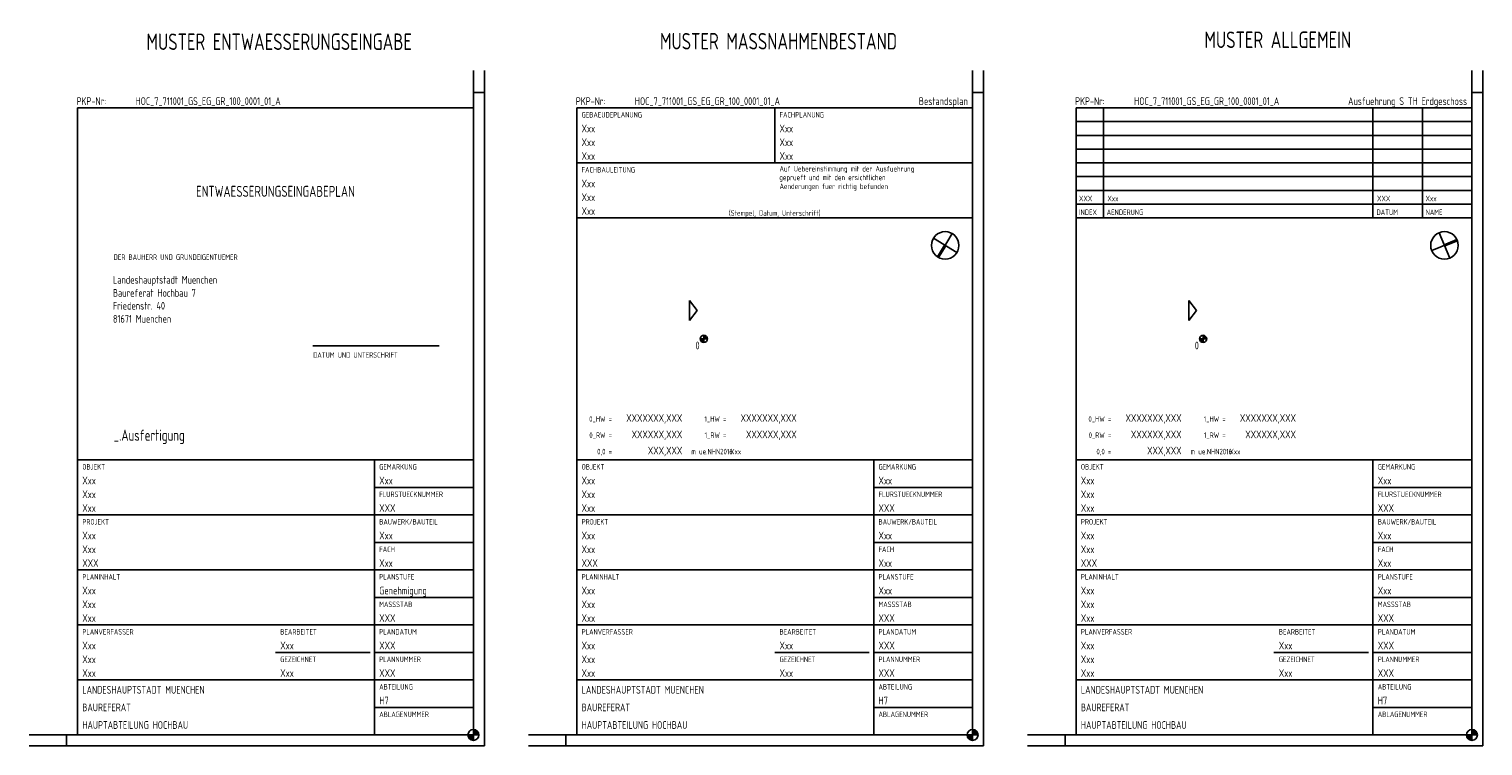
# Model space of a CAD drawing. Extents: x 5350 to 6500, y 9290 to 9979.
# Tile 2 of 5: x 5350 to 6011, y 9651 to 9977. Entities that reach past the tile are written whole.
import ezdxf
from ezdxf.enums import TextEntityAlignment as Align

# ---------------------------------------------------------------- set-up
doc = ezdxf.new("R2010")
doc.units = 0
doc.header["$LTSCALE"] = 0.5
doc.header["$MEASUREMENT"] = 0
doc.layers.get('Defpoints').update_dxf_attribs({"color": 1, "linetype": 'CONTINUOUS'})
for name, color, linetype in [('Z__T', 7, 'CONTINUOUS'), ('Z_GSF', 7, 'CONTINUOUS'), ('Z_IDX', 7, 'CONTINUOUS'), ('Z_IDX_T', 7, 'CONTINUOUS'), ('Z_LP', 255, 'CONTINUOUS'), ('Z_LP_EIN', 255, 'CONTINUOUS'), ('Z_MBST', 7, 'CONTINUOUS'), ('Z_MSE', 7, 'CONTINUOUS'), ('Z_RAND', 7, 'CONTINUOUS'), ('Z_REF', 7, 'CONTINUOUS'), ('Z_REFPKT', 7, 'CONTINUOUS')]:
    doc.layers.add(name, color=color, linetype=linetype)
for name, color, linetype, lineweight in [('Z_GSF_T', 253, 'CONTINUOUS', 35), ('Z_MBST_T', 253, 'CONTINUOUS', 35), ('Z_REF_T', 253, 'CONTINUOUS', 35)]:
    doc.layers.add(name, color=color, linetype=linetype, lineweight=lineweight)
doc.styles.add('ISOCP', font='isocp.shx', dxfattribs={"width": 0.8})

msp = doc.modelspace()

# ---------------------------------------------------------------- hatches: boundary and pattern name
at = {"layer": 'Defpoints'}
h = msp.add_hatch(color=256, dxfattribs=at)
h.paths.add_polyline_path([(5552.22, 9658.29), (5552.22, 9655.83), (5554.68, 9655.83, 0.414214)])
h.paths.add_polyline_path([(5552.22, 9653.36), (5552.22, 9655.83), (5549.75, 9655.83, 0.414214)])
h = msp.add_hatch(color=256, dxfattribs=at)
h.paths.add_polyline_path([(5779.22, 9658.29), (5779.22, 9655.83), (5781.68, 9655.83, 0.414214)])
h.paths.add_polyline_path([(5779.22, 9653.36), (5779.22, 9655.83), (5776.75, 9655.83, 0.414214)])
h = msp.add_hatch(color=256, dxfattribs=at)
h.paths.add_polyline_path([(6006.22, 9658.29), (6006.22, 9655.83), (6008.68, 9655.83, 0.414214)])
h.paths.add_polyline_path([(6006.22, 9653.36), (6006.22, 9655.83), (6003.75, 9655.83, 0.414214)])
at = {"layer": 'Z_LP'}
h = msp.add_hatch(color=256, dxfattribs=at)
h.paths.add_polyline_path([(5763.25, 9873.13, 0.012005), (5763.5, 9872.97), (5766.72, 9878.33), (5766.46, 9878.48)])
h.paths.add_polyline_path([(5763.5, 9872.97, 0.012005), (5763.76, 9872.82), (5766.97, 9878.17), (5766.72, 9878.33)])
h = msp.add_hatch(color=256, dxfattribs=at)
h.paths.add_polyline_path([(5999.6, 9880.43, 0.012005), (5999.49, 9880.71), (5993.72, 9878.33), (5993.83, 9878.05)])
h.paths.add_polyline_path([(5999.49, 9880.71, 0.012005), (5999.37, 9880.99), (5993.6, 9878.6), (5993.72, 9878.33)])
at = {"layer": 'Z_REFPKT'}
h = msp.add_hatch(color=256, dxfattribs=at)
h.paths.add_polyline_path([(5657, 9837.45), (5657, 9835.83), (5658.62, 9835.83, 0.414214)])
h.paths.add_polyline_path([(5655.38, 9835.83, 0.414214), (5657, 9834.21), (5657, 9835.83)])
h = msp.add_hatch(color=256, dxfattribs=at)
h.paths.add_polyline_path([(5884, 9837.45), (5884, 9835.83), (5885.62, 9835.83, 0.414214)])
h.paths.add_polyline_path([(5882.38, 9835.83, 0.414214), (5884, 9834.21), (5884, 9835.83)])

# ---------------------------------------------------------------- linework, layer by layer
at = {"layer": 'Defpoints'}
for p, q in [((5552.22, 9658.29), (5552.22, 9653.36)), ((5779.22, 9658.29), (5779.22, 9653.36)), ((6006.22, 9658.29), (6006.22, 9653.36)), ((5549.75, 9655.83), (5554.68, 9655.83)), ((5776.75, 9655.83), (5781.68, 9655.83)), ((6003.75, 9655.83), (6008.68, 9655.83))]:
    msp.add_line(p, q, dxfattribs=at)
for centre in [(5552.22, 9655.83), (5779.22, 9655.83), (6006.22, 9655.83)]:
    msp.add_circle(centre, 2.47, dxfattribs=at)
at = {"layer": 'Z_GSF'}
for p, q in [((5599.22, 9780.83), (5599.22, 9890.83)), ((5779.22, 9890.83), (5779.22, 9780.83)), ((5826.22, 9780.83), (5826.22, 9890.83)), ((6006.22, 9890.83), (6006.22, 9780.83)), ((5372.22, 9655.83), (5372.22, 9780.83)), ((5552.22, 9780.83), (5372.22, 9780.83)), ((5507.22, 9780.83), (5507.22, 9655.83)), ((5552.22, 9780.83), (5552.22, 9655.83)), ((5599.22, 9655.83), (5599.22, 9780.83)), ((5779.22, 9780.83), (5599.22, 9780.83)), ((5734.22, 9780.83), (5734.22, 9655.83)), ((5779.22, 9780.83), (5779.22, 9655.83)), ((6006.22, 9780.83), (5826.22, 9780.83)), ((5826.22, 9655.83), (5826.22, 9780.83)), ((5961.22, 9780.83), (5961.22, 9655.83)), ((6006.22, 9780.83), (6006.22, 9655.83)), ((5552.22, 9768.33), (5507.22, 9768.33)), ((5779.22, 9768.33), (5734.22, 9768.33)), ((6006.22, 9768.33), (5961.22, 9768.33)), ((5552.22, 9755.83), (5372.22, 9755.83)), ((5779.22, 9755.83), (5599.22, 9755.83)), ((6006.22, 9755.83), (5826.22, 9755.83)), ((5552.22, 9743.33), (5507.22, 9743.33)), ((5779.22, 9743.33), (5734.22, 9743.33)), ((6006.22, 9743.33), (5961.22, 9743.33)), ((5552.22, 9730.83), (5372.22, 9730.83)), ((5779.22, 9730.83), (5599.22, 9730.83)), ((6006.22, 9730.83), (5826.22, 9730.83)), ((5552.22, 9718.33), (5507.22, 9718.33)), ((5779.22, 9718.33), (5734.22, 9718.33)), ((6006.22, 9718.33), (5961.22, 9718.33)), ((5552.22, 9705.83), (5372.22, 9705.83)), ((5779.22, 9705.83), (5599.22, 9705.83)), ((6006.22, 9705.83), (5826.22, 9705.83)), ((5462.22, 9693.33), (5505.22, 9693.33)), ((5552.22, 9693.33), (5507.22, 9693.33)), ((5689.22, 9693.33), (5732.22, 9693.33)), ((5779.22, 9693.33), (5734.22, 9693.33)), ((5916.22, 9693.33), (5959.22, 9693.33)), ((6006.22, 9693.33), (5961.22, 9693.33)), ((5552.22, 9680.83), (5372.22, 9680.83)), ((5779.22, 9680.83), (5599.22, 9680.83)), ((6006.22, 9680.83), (5826.22, 9680.83)), ((5552.22, 9668.33), (5507.22, 9668.33)), ((5779.22, 9668.33), (5734.22, 9668.33)), ((6006.22, 9668.33), (5961.22, 9668.33)), ((5552.22, 9655.83), (5372.22, 9655.83)), ((5779.22, 9655.83), (5599.22, 9655.83)), ((6006.22, 9655.83), (5826.22, 9655.83))]:
    msp.add_line(p, q, dxfattribs=at)
at = {"layer": 'Z_IDX'}
for p, q in [((5826.22, 9940.83), (6006.22, 9940.83)), ((5826.22, 9890.83), (5826.22, 9940.83)), ((5838.72, 9890.83), (5838.72, 9940.83)), ((5961.22, 9890.83), (5961.22, 9940.83)), ((5983.72, 9890.83), (5983.72, 9940.83)), ((6006.22, 9890.83), (6006.22, 9940.83)), ((5826.22, 9934.58), (6006.22, 9934.58)), ((5826.22, 9928.33), (6006.22, 9928.33)), ((5826.22, 9922.08), (6006.22, 9922.08)), ((5826.22, 9915.83), (6006.22, 9915.83)), ((5826.22, 9909.58), (6006.22, 9909.58)), ((5826.22, 9903.33), (6006.22, 9903.33)), ((5826.22, 9897.08), (6006.22, 9897.08)), ((5826.22, 9890.83), (6006.22, 9890.83))]:
    msp.add_line(p, q, dxfattribs=at)
at = {"layer": 'Z_LP'}
for p, q in [((5763.5, 9872.97), (5769.94, 9883.68)), ((5996.1, 9872.55), (5991.33, 9884.1)), ((5761.36, 9881.54), (5772.07, 9875.11)), ((5763.25, 9873.13), (5766.46, 9878.48)), ((5763.76, 9872.82), (5766.97, 9878.17)), ((5999.49, 9880.71), (5987.94, 9875.94)), ((5999.37, 9880.99), (5993.6, 9878.6)), ((5999.6, 9880.43), (5993.83, 9878.05))]:
    msp.add_line(p, q, dxfattribs=at)
for centre in [(5766.72, 9878.33), (5993.72, 9878.33)]:
    msp.add_circle(centre, 6.25, dxfattribs=at)
at = {"layer": 'Z_LP_EIN'}
for p, q in [((5650.46, 9853.26), (5650.46, 9844.2)), ((5654, 9848.73), (5650.46, 9853.26)), ((5881, 9848.73), (5877.46, 9853.26)), ((5877.46, 9853.26), (5877.46, 9844.2)), ((5654, 9848.73), (5650.46, 9844.2)), ((5881, 9848.73), (5877.46, 9844.2))]:
    msp.add_line(p, q, dxfattribs=at)
at = {"layer": 'Z_MBST'}
for p, q in [((5599.22, 9940.83), (5779.22, 9940.83)), ((5599.22, 9890.83), (5599.22, 9940.83)), ((5689.22, 9915.83), (5689.22, 9940.83)), ((5779.22, 9890.83), (5779.22, 9940.83)), ((5599.22, 9915.83), (5779.22, 9915.83)), ((5599.22, 9890.83), (5779.22, 9890.83))]:
    msp.add_line(p, q, dxfattribs=at)
at = {"layer": 'Z_MSE'}
for p, q in [((5372.22, 9780.83), (5372.22, 9940.83)), ((5552.22, 9940.83), (5372.22, 9940.83)), ((5552.22, 9780.83), (5552.22, 9940.83)), ((5479.3, 9832.67), (5536.72, 9832.67))]:
    msp.add_line(p, q, dxfattribs=at)
at = {"layer": 'Z_RAND'}
for p, q in [((5552.22, 9957.83), (5552.22, 9655.83)), ((5557.22, 9957.83), (5557.22, 9650.83)), ((5779.22, 9957.83), (5779.22, 9655.83)), ((5784.22, 9957.83), (5784.22, 9650.83)), ((6006.22, 9957.83), (6006.22, 9655.83)), ((6011.22, 9957.83), (6011.22, 9650.83)), ((5557.22, 9947.83), (5552.22, 9947.83)), ((5784.22, 9947.83), (5779.22, 9947.83)), ((6011.22, 9947.83), (6006.22, 9947.83)), ((5552.22, 9655.83), (5350.22, 9655.83)), ((5557.22, 9650.83), (5350.22, 9650.83)), ((5367.22, 9655.83), (5367.22, 9650.83)), ((5779.22, 9655.83), (5577.22, 9655.83)), ((5784.22, 9650.83), (5577.22, 9650.83)), ((5594.22, 9655.83), (5594.22, 9650.83)), ((6006.22, 9655.83), (5804.22, 9655.83)), ((6011.22, 9650.83), (5804.22, 9650.83)), ((5821.22, 9655.83), (5821.22, 9650.83))]:
    msp.add_line(p, q, dxfattribs=at)
at = {"layer": 'Z_REFPKT'}
for p, q in [((5655.38, 9835.83), (5658.62, 9835.83)), ((5657, 9837.45), (5657, 9834.21)), ((5882.38, 9835.83), (5885.62, 9835.83)), ((5884, 9837.45), (5884, 9834.21))]:
    msp.add_line(p, q, dxfattribs=at)
for centre in [(5657, 9835.83), (5884, 9835.83)]:
    msp.add_circle(centre, 1.62, dxfattribs=at)

# ---------------------------------------------------------------- texts
at = {"layer": 'Z__T', "style": 'ISOCP', "width": 0.8}
for s, p in [(' MUSTER ENTWAESSERUNGSEINGABE', (5462.22, 9970.88)), (' MUSTER MASSNAHMENBESTAND', (5689.22, 9971.11)), (' MUSTER ALLGEMEIN', (5916.22, 9971.78))]:
    msp.add_text(s, height=7.5, dxfattribs=at).set_placement(p, align=Align.MIDDLE)
at = {"layer": 'Z_GSF', "style": 'ISOCP', "width": 0.8}
for s, height, p in [('PKP-Nr:', 3.5, (5385.25, 9942.13)), ('PKP-Nr:', 3.5, (5612.25, 9942.13)), ('PKP-Nr:', 3.5, (5839.25, 9942.13)), ('0,0 =', 2.5, (5615.22, 9783.36)), ('0,0 =', 2.5, (5842.22, 9783.36))]:
    msp.add_text(s, height=height, dxfattribs=at).set_placement(p, align=Align.RIGHT)
for s, height, p in [('m ue.NHN2016', 2.5, (5651.31, 9783.36)), ('Xxx', 2.5, (5668.96, 9783.36)), ('m ue.NHN2016', 2.5, (5878.31, 9783.36)), ('Xxx', 2.5, (5895.96, 9783.36)), ('OBJEKT', 2.5, (5374.42, 9776.43)), ('GEMARKUNG', 2.5, (5509.42, 9776.43)), ('OBJEKT', 2.5, (5601.42, 9776.43)), ('GEMARKUNG', 2.5, (5736.42, 9776.43)), ('OBJEKT', 2.5, (5828.42, 9776.43)), ('GEMARKUNG', 2.5, (5963.42, 9776.43)), ('FLURSTUECKNUMMER', 2.5, (5509.42, 9763.93)), ('FLURSTUECKNUMMER', 2.5, (5736.42, 9763.93)), ('FLURSTUECKNUMMER', 2.5, (5963.42, 9763.93)), ('PROJEKT', 2.5, (5374.42, 9751.43)), ('BAUWERK/BAUTEIL', 2.5, (5509.42, 9751.43)), ('PROJEKT', 2.5, (5601.42, 9751.43)), ('BAUWERK/BAUTEIL', 2.5, (5736.42, 9751.43)), ('PROJEKT', 2.5, (5828.42, 9751.43)), ('BAUWERK/BAUTEIL', 2.5, (5963.42, 9751.43)), ('FACH', 2.5, (5509.42, 9738.93)), ('FACH', 2.5, (5736.42, 9738.93)), ('FACH', 2.5, (5963.42, 9738.93)), ('PLANINHALT', 2.5, (5374.42, 9726.43)), ('PLANSTUFE', 2.5, (5509.42, 9726.43)), ('PLANINHALT', 2.5, (5601.42, 9726.43)), ('PLANSTUFE', 2.5, (5736.42, 9726.43)), ('PLANINHALT', 2.5, (5828.42, 9726.43)), ('PLANSTUFE', 2.5, (5963.42, 9726.43)), ('MASSSTAB', 2.5, (5509.42, 9713.93)), ('MASSSTAB', 2.5, (5736.42, 9713.93)), ('MASSSTAB', 2.5, (5963.42, 9713.93)), ('PLANVERFASSER', 2.5, (5374.42, 9701.43)), ('BEARBEITET', 2.5, (5464.42, 9701.43)), ('PLANDATUM', 2.5, (5509.42, 9701.43)), ('PLANVERFASSER', 2.5, (5601.42, 9701.43)), ('BEARBEITET', 2.5, (5691.42, 9701.43)), ('PLANDATUM', 2.5, (5736.42, 9701.43)), ('PLANVERFASSER', 2.5, (5828.42, 9701.43)), ('BEARBEITET', 2.5, (5918.42, 9701.43)), ('PLANDATUM', 2.5, (5963.42, 9701.43)), ('GEZEICHNET', 2.5, (5464.42, 9688.93)), ('PLANNUMMER', 2.5, (5509.42, 9688.93)), ('GEZEICHNET', 2.5, (5691.42, 9688.93)), ('PLANNUMMER', 2.5, (5736.42, 9688.93)), ('GEZEICHNET', 2.5, (5918.42, 9688.93)), ('PLANNUMMER', 2.5, (5963.42, 9688.93)), ('LANDESHAUPTSTADT MUENCHEN', 3.5, (5374.42, 9674.58)), ('ABTEILUNG', 2.5, (5509.42, 9676.43)), ('LANDESHAUPTSTADT MUENCHEN', 3.5, (5601.42, 9674.58)), ('ABTEILUNG', 2.5, (5736.42, 9676.43)), ('LANDESHAUPTSTADT MUENCHEN', 3.5, (5828.42, 9674.58)), ('ABTEILUNG', 2.5, (5963.42, 9676.43)), ('BAUREFERAT', 3.5, (5374.42, 9666.58)), ('ABLAGENUMMER', 2.5, (5509.42, 9663.93)), ('BAUREFERAT', 3.5, (5601.42, 9666.58)), ('ABLAGENUMMER', 2.5, (5736.42, 9663.93)), ('BAUREFERAT', 3.5, (5828.42, 9666.58)), ('ABLAGENUMMER', 2.5, (5963.42, 9663.93)), ('HAUPTABTEILUNG HOCHBAU', 3.5, (5374.42, 9658.58)), ('HAUPTABTEILUNG HOCHBAU', 3.5, (5601.42, 9658.58)), ('HAUPTABTEILUNG HOCHBAU', 3.5, (5828.42, 9658.58))]:
    msp.add_text(s, height=height, dxfattribs=at).set_placement(p)
at = {"layer": 'Z_GSF_T', "style": 'ISOCP', "width": 0.8}
for s, p in [('HOC_7_711001_GS_EG_GR_100_0001_01_A', (5464.61, 9942.13)), ('HOC_7_711001_GS_EG_GR_100_0001_01_A', (5691.61, 9942.13)), ('Bestandsplan', (5777.03, 9942.13)), ('HOC_7_711001_GS_EG_GR_100_0001_01_A', (5918.61, 9942.13)), ('Ausfuehrung S TH Erdgeschoss', (6004.03, 9942.13)), ('XXX,XXX', (5647.22, 9783.31)), ('XXX,XXX', (5874.22, 9783.31))]:
    msp.add_text(s, height=3.5, dxfattribs=at).set_placement(p, align=Align.RIGHT)
for s, p in [('Xxx', (5374.42, 9769.7)), ('Xxx', (5509.42, 9769.7)), ('Xxx', (5601.42, 9769.7)), ('Xxx', (5736.42, 9769.7)), ('Xxx', (5828.42, 9769.7)), ('Xxx', (5963.42, 9769.7)), ('Xxx', (5374.42, 9763.45)), ('Xxx', (5601.42, 9763.45)), ('Xxx', (5828.42, 9763.45)), ('Xxx', (5374.42, 9757.2)), ('XXX', (5509.42, 9757.2)), ('Xxx', (5601.42, 9757.2)), ('XXX', (5736.42, 9757.2)), ('Xxx', (5828.42, 9757.2)), ('XXX', (5963.42, 9757.2)), ('Xxx', (5374.42, 9744.7)), ('Xxx', (5509.42, 9744.7)), ('Xxx', (5601.42, 9744.7)), ('Xxx', (5736.42, 9744.7)), ('Xxx', (5828.42, 9744.7)), ('Xxx', (5963.42, 9744.7)), ('Xxx', (5374.42, 9738.45)), ('Xxx', (5601.42, 9738.45)), ('Xxx', (5828.42, 9738.45)), ('XXX', (5374.42, 9732.2)), ('Xxx', (5509.42, 9732.2)), ('XXX', (5601.42, 9732.2)), ('Xxx', (5736.42, 9732.2)), ('XXX', (5828.42, 9732.2)), ('Xxx', (5963.42, 9732.2)), ('Genehmigung', (5509.42, 9719.7)), ('Xxx', (5374.42, 9719.7)), ('Xxx', (5374.42, 9713.45)), ('Xxx', (5601.42, 9719.7)), ('Xxx', (5601.42, 9713.45)), ('Xxx', (5736.42, 9719.7)), ('Xxx', (5828.42, 9719.7)), ('Xxx', (5828.42, 9713.45)), ('Xxx', (5963.42, 9719.7)), ('Xxx', (5374.42, 9707.2)), ('XXX', (5509.42, 9707.2)), ('Xxx', (5601.42, 9707.2)), ('XXX', (5736.42, 9707.2)), ('Xxx', (5828.42, 9707.2)), ('XXX', (5963.42, 9707.2)), ('Xxx', (5374.42, 9694.7)), ('Xxx', (5464.42, 9694.7)), ('XXX', (5509.42, 9694.7)), ('Xxx', (5601.42, 9694.7)), ('Xxx', (5691.42, 9694.7)), ('XXX', (5736.42, 9694.7)), ('Xxx', (5828.42, 9694.7)), ('Xxx', (5918.42, 9694.7)), ('XXX', (5963.42, 9694.7)), ('Xxx', (5374.42, 9688.45)), ('Xxx', (5601.42, 9688.45)), ('Xxx', (5828.42, 9688.45)), ('Xxx', (5374.42, 9682.2)), ('Xxx', (5464.42, 9682.2)), ('XXX', (5509.42, 9682.2)), ('Xxx', (5601.42, 9682.2)), ('Xxx', (5691.42, 9682.2)), ('XXX', (5736.42, 9682.2)), ('Xxx', (5828.42, 9682.2)), ('Xxx', (5918.42, 9682.2)), ('XXX', (5963.42, 9682.2)), ('H7', (5509.42, 9669.7)), ('H7', (5736.42, 9669.7)), ('H7', (5963.42, 9669.7))]:
    msp.add_text(s, height=3.5, dxfattribs=at).set_placement(p)
at = {"layer": 'Z_IDX', "style": 'ISOCP', "width": 0.8}
for s, p in [('INDEX', (5827.58, 9892.14)), ('AENDERUNG', (5840.18, 9892.14)), ('DATUM', (5962.85, 9892.14)), ('NAME', (5985.18, 9892.14))]:
    msp.add_text(s, height=2.5, dxfattribs=at).set_placement(p)
at = {"layer": 'Z_IDX_T', "style": 'ISOCP', "width": 0.8}
for s, p in [('XXX', (5827.58, 9898.39)), ('Xxx', (5840.5, 9898.39)), ('XXX', (5963.09, 9898.39)), ('Xxx', (5985.12, 9898.39))]:
    msp.add_text(s, height=2.5, dxfattribs=at).set_placement(p)
at = {"layer": 'Z_MBST', "style": 'ISOCP', "width": 0.8}
for s, p in [('GEBAEUDEPLANUNG', (5601.42, 9936.43)), ('FACHPLANUNG', (5691.42, 9936.43)), ('FACHBAULEITUNG', (5601.42, 9911.43)), ('Auf Uebereinstimmung mit der Ausfuehrung ', (5691.42, 9911.9)), ('geprueft und mit den ersichtlichen', (5691.33, 9907.95)), ('Aenderungen fuer richtig befunden', (5691.42, 9903.92))]:
    msp.add_text(s, height=2.5, dxfattribs=at).set_placement(p)
msp.add_text('(Stempel, Datum, Unterschrift)', height=2.5, dxfattribs=at).set_placement((5689.22, 9892.81), align=Align.MIDDLE)
at = {"layer": 'Z_MBST_T', "style": 'ISOCP', "width": 0.8}
for p in [(5601.42, 9929.7), (5691.42, 9929.7), (5601.42, 9923.45), (5691.42, 9923.45), (5601.42, 9917.2), (5691.42, 9917.2), (5601.42, 9904.7), (5601.42, 9898.45), (5601.42, 9892.2)]:
    msp.add_text('Xxx', height=3.5, dxfattribs=at).set_placement(p)
at = {"layer": 'Z_MSE', "style": 'ISOCP', "width": 0.8}
msp.add_text('ENTWAESSERUNGSEINGABEPLAN', height=5, dxfattribs=at).set_placement((5462.22, 9902.88), align=Align.MIDDLE)
for s, height, p in [('DER BAUHERR UND GRUNDEIGENTUEMER', 2.5, (5388.66, 9871.72)), ('Landeshauptstadt Muenchen', 3.5, (5388.34, 9860.95)), ('Baureferat Hochbau 7', 3.5, (5388.34, 9854.96)), ('Friedenstr. 40', 3.5, (5388.34, 9849.14)), ('81671 Muenchen', 3.5, (5388.34, 9843.18)), ('DATUM UND UNTERSCHRIFT', 2.5, (5479.37, 9827.25)), ('_.Ausfertigung', 5, (5388.69, 9789.54))]:
    msp.add_text(s, height=height, dxfattribs=at).set_placement(p)
at = {"layer": 'Z_REF', "style": 'ISOCP', "width": 0.8}
for s, p in [('0_HW =', (5615.22, 9798.15)), ('1_HW =', (5667.22, 9798.15)), ('0_HW =', (5842.22, 9798.15)), ('1_HW =', (5894.22, 9798.15)), ('0_RW =', (5615.22, 9790.82)), ('1_RW =', (5667.22, 9790.82)), ('0_RW =', (5842.22, 9790.82)), ('1_RW =', (5894.22, 9790.82))]:
    msp.add_text(s, height=2.5, dxfattribs=at).set_placement(p, align=Align.RIGHT)
at = {"layer": 'Z_REF_T', "style": 'ISOCP', "width": 0.8}
for s, p in [('XXXXXXX,XXX', (5647.22, 9798.12)), ('XXXXXXX,XXX', (5699.22, 9798.12)), ('XXXXXXX,XXX', (5874.22, 9798.12)), ('XXXXXXX,XXX', (5926.22, 9798.12)), ('XXXXXX,XXX', (5647.22, 9790.67)), ('XXXXXX,XXX', (5699.22, 9790.67)), ('XXXXXX,XXX', (5874.22, 9790.67)), ('XXXXXX,XXX', (5926.22, 9790.67))]:
    msp.add_text(s, height=3.5, dxfattribs=at).set_placement(p, align=Align.RIGHT)
at = {"layer": 'Z_REFPKT', "style": 'ISOCP', "width": 0.8}
for p in [(5653.21, 9831.07), (5880.21, 9831.07)]:
    msp.add_text('0', height=3.5, dxfattribs=at).set_placement(p)

doc.saveas('drawing.dxf')
